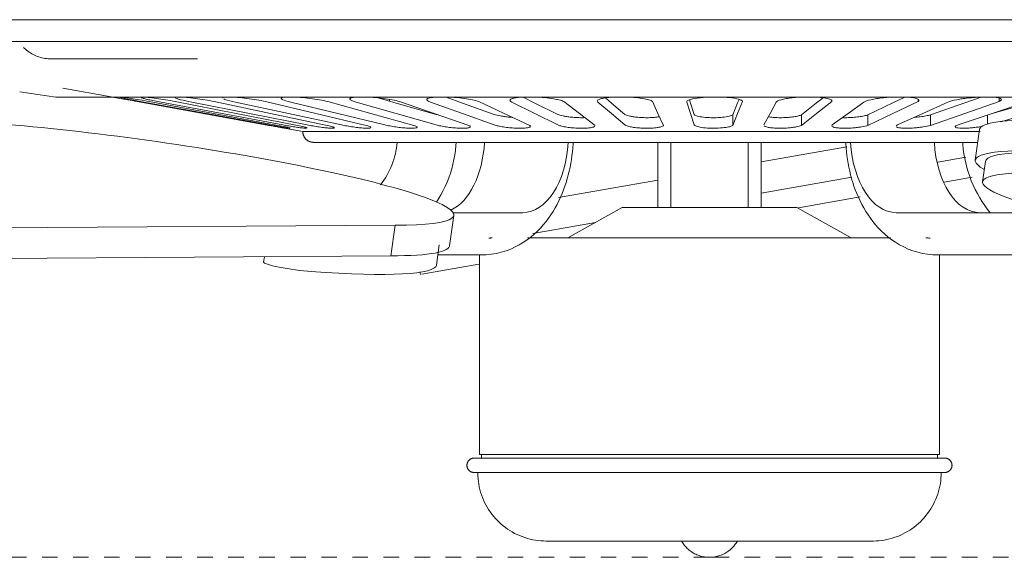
# Model space of a CAD drawing. Header units: millimetres. Extents: x 5734 to 11018, y -2931 to 7544.
# Tile 10 of 17: x 6461 to 6651, y 1681 to 1785. Entities that reach past the tile are written whole.
import ezdxf

# ---------------------------------------------------------------- set-up
doc = ezdxf.new("R2010")
doc.units = ezdxf.units.MM
doc.linetypes.add('Dash', pattern=[6, 3, -3])
doc.layers.add('A-ANNO-DIMS', color=7, linetype='Dash', lineweight=9, true_color=0xd2d2d2)
doc.layers.add('E-LITE-EQPM', color=7, linetype='Continuous', lineweight=20)

# ---------------------------------------------------------------- blocks, each defined once
blk = doc.blocks.new('33710 - 33710 ALOHA Brown ceiling fan-522277-Alzado_PDF')
at = {"layer": 'E-LITE-EQPM'}
for p, q in [((6450.16, 1784.61), (6594.11, 1784.61)), ((6594.11, 1784.61), (6738.06, 1784.61)), ((6450.85, 1780.43), (6594.11, 1780.43)), ((6594.11, 1780.43), (6737.36, 1780.43)), ((6460.8, 1770.67), (6467.77, 1769.62)), ((6469.16, 1771.37), (6478.5, 1769.68)), ((6467.77, 1769.62), (6594.11, 1769.62)), ((6532.29, 1769.2), (6532.29, 1768.88)), ((6594.11, 1769.62), (6720.45, 1769.62)), ((6634.42, 1768.81), (6634.42, 1769.21)), ((6650.09, 1768.81), (6650.09, 1769.46)), ((6598.6, 1764.2), (6598.6, 1766.24)), ((6611.89, 1764.2), (6611.89, 1766.24)), ((6624.74, 1764.2), (6624.74, 1766.24)), ((6636.83, 1764.2), (6636.83, 1766.24)), ((6647.86, 1764.44), (6647.86, 1766.19)), ((6511.91, 1763.65), (6515.52, 1763)), ((6515.52, 1763), (6594.11, 1763)), ((6594.11, 1763), (6646.42, 1763)), ((6646.32, 1763.39), (6645.48, 1757.48)), ((6584.11, 1748.26), (6584.11, 1760.9)), ((6586.62, 1760.91), (6586.62, 1748.36)), ((6601.6, 1748.36), (6601.6, 1760.91)), ((6604.11, 1760.9), (6604.11, 1748.26)), ((6604.13, 1757.17), (6620.63, 1760.08)), ((6643.68, 1758.05), (6638.24, 1757.09)), ((6647.45, 1757.24), (6646.89, 1753.3)), ((6564.96, 1750.26), (6584.1, 1753.64)), ((6621.65, 1754.17), (6604.13, 1751.08)), ((6644.85, 1754.2), (6639.46, 1753.25)), ((6623.24, 1750.39), (6611.3, 1748.28)), ((6544.47, 1747.33), (6558.04, 1747.33)), ((6577.21, 1748.36), (6566.75, 1742.44)), ((6577.21, 1748.36), (6594.11, 1748.36)), ((6594.11, 1748.36), (6611.01, 1748.36)), ((6621.47, 1742.44), (6611.01, 1748.36)), ((6630.17, 1747.33), (6661.38, 1747.33)), ((6543.86, 1740.9), (6544.7, 1746.81)), ((6572.09, 1745.43), (6560, 1743.3)), ((6279.52, 1743.18), (6533.36, 1744.91)), ((6532.52, 1739), (6533.36, 1744.91)), ((6551.95, 1742.44), (6552.05, 1742.44)), ((6541.33, 1737.2), (6541.89, 1741.13)), ((6532.52, 1739), (6278.68, 1737.27)), ((6508.09, 1738.83), (6507.94, 1737.78)), ((6541.61, 1739.16), (6549.95, 1739.16)), ((6549.67, 1739.26), (6549.67, 1700.62)), ((6638.26, 1739.16), (6670.97, 1739.16)), ((6638.55, 1700.62), (6638.55, 1739.26)), ((6538.16, 1735.92), (6538.25, 1735.4)), ((6549.55, 1737.39), (6538.52, 1735.45)), ((6549.67, 1700.62), (6594.11, 1700.62)), ((6550.02, 1700.62), (6550.02, 1699.92)), ((6594.11, 1700.62), (6638.55, 1700.62)), ((6638.2, 1699.92), (6638.2, 1700.62))]:
    blk.add_line(p, q, dxfattribs=at)
at = {"layer": 'E-LITE-EQPM', "flags": 128}
for points in [[(6459.81, 1780.43), (6461.94, 1780.43), (6464.28, 1780.43), (6466.83, 1780.43), (6469.58, 1780.43), (6472.53, 1780.43), (6475.68, 1780.43), (6479.01, 1780.43), (6482.53, 1780.43), (6486.23, 1780.43), (6490.1, 1780.43), (6494.14, 1780.43), (6498.33, 1780.43), (6502.68, 1780.43), (6507.18, 1780.43), (6511.81, 1780.43), (6516.58, 1780.43), (6521.47, 1780.43), (6526.48, 1780.43), (6531.59, 1780.43), (6536.81, 1780.43), (6542.11, 1780.43), (6547.5, 1780.43), (6552.97, 1780.43), (6558.5, 1780.43), (6564.08, 1780.43), (6569.72, 1780.43), (6575.39, 1780.43), (6581.1, 1780.43), (6586.82, 1780.43), (6592.56, 1780.43), (6594.11, 1780.43)], [(6594.11, 1780.43), (6599.85, 1780.43), (6605.58, 1780.43), (6611.29, 1780.43), (6616.97, 1780.43), (6622.62, 1780.43), (6628.22, 1780.43), (6633.76, 1780.43), (6639.25, 1780.43), (6644.66, 1780.43), (6649.99, 1780.43), (6655.23, 1780.43)], [(6466.87, 1777.03), (6466.57, 1777.04), (6466.27, 1777.06), (6465.97, 1777.09), (6465.67, 1777.13), (6465.38, 1777.18), (6465.08, 1777.25), (6464.79, 1777.33), (6464.5, 1777.41), (6464.22, 1777.52), (6463.94, 1777.63), (6463.66, 1777.75), (6463.39, 1777.88), (6463.13, 1778.03), (6462.87, 1778.18), (6462.62, 1778.35), (6462.37, 1778.52), (6462.13, 1778.71), (6461.9, 1778.9), (6461.68, 1779.11), (6461.54, 1779.24)], [(6468.55, 1777.03), (6467.96, 1777.03), (6467.4, 1777.03), (6467.04, 1777.03), (6466.88, 1777.03), (6466.87, 1777.03)], [(6466.87, 1777.03), (6466.98, 1777.03), (6467.28, 1777.03), (6467.79, 1777.03), (6468.5, 1777.03), (6469.41, 1777.03), (6470.52, 1777.03), (6471.83, 1777.03), (6473.33, 1777.03), (6475.03, 1777.03), (6476.92, 1777.03), (6478.99, 1777.03), (6481.25, 1777.03), (6483.69, 1777.03), (6486.31, 1777.03), (6489.1, 1777.03), (6492.05, 1777.03), (6495.17, 1777.03)], [(6483.52, 1768.81), (6496.24, 1766.51), (6508.96, 1764.2)], [(6508.99, 1764.29), (6496.9, 1766.48), (6484.82, 1768.67)], [(6485.84, 1768.81), (6498.26, 1766.51), (6510.68, 1764.2)], [(6511.65, 1764.29), (6499.9, 1766.48), (6488.14, 1768.67)], [(6490.84, 1768.81), (6502.65, 1766.51), (6514.46, 1764.2)], [(6516.35, 1764.29), (6505.22, 1766.48), (6494.08, 1768.67)], [(6498.38, 1768.81), (6509.3, 1766.51), (6520.21, 1764.2)], [(6522.97, 1764.29), (6512.73, 1766.48), (6502.49, 1768.67)], [(6508.3, 1768.81), (6518.04, 1766.51), (6527.78, 1764.2)], [(6531.35, 1764.29), (6522.26, 1766.48), (6513.17, 1768.67)], [(6520.33, 1768.81), (6528.66, 1766.51), (6536.99, 1764.2)], [(6541.29, 1764.29), (6533.57, 1766.48), (6525.85, 1768.67)], [(6541.29, 1766.32), (6533.57, 1768.51), (6530.11, 1769.49)], [(6534.19, 1768.81), (6540.9, 1766.51), (6547.62, 1764.2)], [(6552.52, 1764.29), (6546.37, 1766.48), (6540.21, 1768.67)], [(6552.52, 1766.32), (6546.37, 1768.51), (6543.24, 1769.62)], [(6549.52, 1768.81), (6554.46, 1766.51), (6559.39, 1764.2)], [(6564.79, 1764.29), (6560.35, 1766.48), (6555.91, 1768.67)], [(6564.79, 1766.32), (6560.35, 1768.51), (6558.1, 1769.62)], [(6565.96, 1768.81), (6569, 1766.51), (6572.03, 1764.2)], [(6577.78, 1764.29), (6575.16, 1766.48), (6572.55, 1768.67)], [(6577.78, 1766.32), (6575.16, 1768.51), (6573.99, 1769.49)], [(6583.1, 1768.81), (6584.15, 1766.51), (6585.2, 1764.2)], [(6591.17, 1764.29), (6590.45, 1766.48), (6589.72, 1768.67)], [(6591.17, 1766.32), (6590.45, 1768.51), (6590.24, 1769.14)], [(6599.83, 1769.21), (6599.56, 1768.54), (6598.6, 1766.24)], [(6600.51, 1768.81), (6599.56, 1766.51), (6598.6, 1764.2)], [(6604.64, 1764.29), (6605.82, 1766.48), (6607, 1768.67)], [(6616.07, 1769.52), (6614.82, 1768.54), (6611.89, 1766.24)], [(6617.76, 1768.81), (6614.82, 1766.51), (6611.89, 1764.2)], [(6617.84, 1764.29), (6620.9, 1766.48), (6623.96, 1768.67)], [(6631.87, 1769.62), (6629.58, 1768.54), (6624.74, 1766.24)], [(6634.42, 1768.81), (6629.58, 1766.51), (6624.74, 1764.2)], [(6630.46, 1764.29), (6635.33, 1766.48), (6640.19, 1768.67)], [(6646.59, 1769.62), (6643.46, 1768.54), (6636.83, 1766.24)], [(6650.09, 1768.81), (6643.46, 1766.51), (6636.83, 1764.2)], [(6642.18, 1764.29), (6648.73, 1766.48), (6655.27, 1768.67)], [(6659.38, 1769.45), (6656.12, 1768.54), (6648.73, 1766.48)], [(6664.37, 1768.81), (6656.12, 1766.51), (6650.33, 1764.89)], [(6517.61, 1760.91), (6517.52, 1760.91), (6517.44, 1760.92), (6517.36, 1760.93), (6517.27, 1760.94), (6517.19, 1760.95), (6517.11, 1760.97), (6517.03, 1760.99), (6516.95, 1761.02), (6516.87, 1761.05), (6516.79, 1761.08), (6516.72, 1761.11), (6516.64, 1761.15), (6516.57, 1761.19), (6516.5, 1761.23), (6516.43, 1761.28), (6516.36, 1761.33), (6516.29, 1761.38), (6516.23, 1761.43), (6516.17, 1761.49), (6516.11, 1761.55), (6516.05, 1761.61), (6516, 1761.67), (6515.94, 1761.74), (6515.89, 1761.8), (6515.85, 1761.87), (6515.8, 1761.94), (6515.76, 1762.02), (6515.73, 1762.09), (6515.69, 1762.17), (6515.66, 1762.24), (6515.63, 1762.32), (6515.6, 1762.4), (6515.58, 1762.48), (6515.56, 1762.57), (6515.55, 1762.65), (6515.53, 1762.73), (6515.53, 1762.81), (6515.52, 1762.9), (6515.52, 1762.98), (6515.52, 1763)], [(6527.02, 1760.91), (6526.64, 1760.91), (6525.25, 1760.91), (6523.97, 1760.91), (6522.81, 1760.91), (6521.76, 1760.91), (6520.82, 1760.91), (6520, 1760.91), (6519.3, 1760.91), (6518.72, 1760.91), (6518.26, 1760.91), (6517.92, 1760.91), (6517.71, 1760.91), (6517.61, 1760.91), (6517.61, 1760.91)], [(6517.61, 1760.91), (6517.67, 1760.91), (6517.85, 1760.91), (6518.16, 1760.91), (6518.58, 1760.91), (6519.13, 1760.91), (6519.8, 1760.91), (6520.59, 1760.91), (6521.49, 1760.91), (6522.51, 1760.91), (6523.65, 1760.91), (6524.89, 1760.91), (6526.25, 1760.91), (6527.72, 1760.91), (6529.29, 1760.91), (6530.97, 1760.91), (6532.75, 1760.91), (6534.62, 1760.91), (6536.59, 1760.91), (6538.66, 1760.91), (6540.81, 1760.91), (6543.05, 1760.91), (6545.37, 1760.91), (6547.76, 1760.91), (6550.23, 1760.91), (6552.78, 1760.91), (6555.38, 1760.91), (6558.05, 1760.91), (6560.78, 1760.91), (6563.56, 1760.91), (6566.39, 1760.91), (6569.26, 1760.91), (6572.17, 1760.91), (6575.12, 1760.91), (6578.1, 1760.91), (6581.11, 1760.91), (6584.13, 1760.91), (6587.17, 1760.91), (6590.22, 1760.91), (6593.28, 1760.91), (6594.11, 1760.91)], [(6541.34, 1749.36), (6541.75, 1750.01), (6542.21, 1750.79), (6542.64, 1751.6), (6543.04, 1752.41), (6543.4, 1753.25), (6543.73, 1754.09), (6544.03, 1754.95), (6544.3, 1755.82), (6544.53, 1756.7), (6544.73, 1757.58), (6544.89, 1758.48), (6545.02, 1759.37), (6545.12, 1760.28), (6545.16, 1760.91)], [(6549.95, 1739.16), (6550.95, 1739.19), (6551.94, 1739.29), (6552.92, 1739.46), (6553.87, 1739.69), (6554.8, 1739.97), (6555.69, 1740.31), (6556.55, 1740.7), (6557.36, 1741.13), (6558.14, 1741.6), (6558.88, 1742.1), (6559.58, 1742.63), (6560.24, 1743.19), (6560.86, 1743.77), (6561.45, 1744.36), (6562, 1744.98), (6562.52, 1745.61), (6563, 1746.25), (6563.46, 1746.9), (6563.88, 1747.56), (6564.28, 1748.24), (6564.66, 1748.92), (6565.01, 1749.61), (6565.33, 1750.31), (6565.64, 1751.01), (6565.92, 1751.72), (6566.17, 1752.44), (6566.41, 1753.16), (6566.63, 1753.89), (6566.83, 1754.62), (6567.01, 1755.36), (6567.17, 1756.1), (6567.31, 1756.85), (6567.43, 1757.59), (6567.53, 1758.35), (6567.62, 1759.1), (6567.69, 1759.85), (6567.74, 1760.61), (6567.75, 1760.91)], [(6594.11, 1760.91), (6597.17, 1760.91), (6600.22, 1760.91), (6603.27, 1760.91), (6606.3, 1760.91), (6609.31, 1760.91), (6612.29, 1760.91), (6615.25, 1760.91), (6618.17, 1760.91), (6621.06, 1760.91), (6623.9, 1760.91), (6626.69, 1760.91), (6629.44, 1760.91), (6632.12, 1760.91), (6634.75, 1760.91), (6637.3, 1760.91), (6639.8, 1760.91), (6642.21, 1760.91), (6644.55, 1760.91), (6646, 1760.91)], [(6638.26, 1739.16), (6637.27, 1739.19), (6636.28, 1739.29), (6635.3, 1739.46), (6634.35, 1739.69), (6633.42, 1739.97), (6632.53, 1740.31), (6631.67, 1740.7), (6630.85, 1741.13), (6630.08, 1741.6), (6629.34, 1742.1), (6628.64, 1742.63), (6627.98, 1743.19), (6627.36, 1743.77), (6626.77, 1744.36), (6626.22, 1744.98), (6625.7, 1745.61), (6625.22, 1746.25), (6624.76, 1746.9), (6624.33, 1747.56), (6623.93, 1748.24), (6623.56, 1748.92), (6623.21, 1749.61), (6622.89, 1750.31), (6622.58, 1751.01), (6622.3, 1751.72), (6622.04, 1752.44), (6621.81, 1753.16), (6621.59, 1753.89), (6621.39, 1754.62), (6621.21, 1755.36), (6621.05, 1756.1), (6620.91, 1756.85), (6620.79, 1757.59), (6620.69, 1758.35), (6620.6, 1759.1), (6620.53, 1759.85), (6620.48, 1760.61), (6620.47, 1760.91)], [(6643.06, 1760.91), (6643.08, 1760.52), (6643.17, 1759.62), (6643.29, 1758.72), (6643.44, 1757.82), (6643.63, 1756.94), (6643.86, 1756.06), (6644.11, 1755.19), (6644.4, 1754.32), (6644.72, 1753.47), (6645.08, 1752.64), (6645.47, 1751.82), (6645.89, 1751.01), (6646.34, 1750.22), (6646.82, 1749.44), (6647.33, 1748.69), (6647.87, 1747.96), (6648.37, 1747.33)], [(6551.45, 1742.39), (6551.53, 1742.41), (6551.62, 1742.42), (6551.71, 1742.43), (6551.8, 1742.44), (6551.89, 1742.44)], [(6552.09, 1742.44), (6551.97, 1742.44), (6551.92, 1742.44)], [(6594.11, 1742.44), (6592.42, 1742.44), (6590.74, 1742.44), (6589.06, 1742.44), (6587.39, 1742.44), (6585.73, 1742.44), (6584.08, 1742.44), (6582.45, 1742.44), (6580.84, 1742.44), (6579.25, 1742.44), (6577.68, 1742.44), (6576.14, 1742.44), (6574.62, 1742.44), (6573.14, 1742.44), (6571.7, 1742.44), (6570.28, 1742.44), (6568.91, 1742.44), (6567.58, 1742.44), (6566.29, 1742.44), (6565.04, 1742.44), (6563.84, 1742.44), (6562.69, 1742.44), (6561.59, 1742.44), (6560.54, 1742.44), (6559.54, 1742.44), (6558.92, 1742.44)], [(6558.92, 1742.44), (6559.28, 1742.44), (6560.26, 1742.44), (6561.3, 1742.44), (6562.39, 1742.44), (6563.52, 1742.44), (6564.71, 1742.44), (6565.95, 1742.44), (6566.9, 1742.44)], [(6628.93, 1742.44), (6627.95, 1742.44), (6626.92, 1742.44), (6625.83, 1742.44), (6624.69, 1742.44), (6623.51, 1742.44), (6622.27, 1742.44), (6620.99, 1742.44), (6619.67, 1742.44), (6618.31, 1742.44), (6616.91, 1742.44), (6615.47, 1742.44), (6614, 1742.44), (6612.49, 1742.44), (6610.96, 1742.44), (6609.4, 1742.44), (6607.81, 1742.44), (6606.21, 1742.44), (6604.58, 1742.44), (6602.94, 1742.44), (6601.28, 1742.44), (6599.61, 1742.44), (6597.93, 1742.44), (6596.25, 1742.44), (6594.56, 1742.44), (6594.11, 1742.44)], [(6621.32, 1742.44), (6621.93, 1742.44), (6623.18, 1742.44), (6624.38, 1742.44), (6625.53, 1742.44), (6626.63, 1742.44), (6627.68, 1742.44), (6628.67, 1742.44), (6629.08, 1742.44)], [(6635.94, 1742.44), (6636.13, 1742.44), (6636.25, 1742.44), (6636.3, 1742.44)], [(6636.27, 1742.44), (6636.17, 1742.44), (6636, 1742.44)], [(6636.39, 1742.44), (6636.48, 1742.43), (6636.57, 1742.42), (6636.66, 1742.41), (6636.75, 1742.39)], [(6548.63, 1697.13), (6548.57, 1697.13), (6548.52, 1697.14), (6548.46, 1697.14), (6548.4, 1697.15), (6548.35, 1697.16), (6548.3, 1697.17), (6548.24, 1697.19), (6548.19, 1697.2), (6548.14, 1697.22), (6548.08, 1697.24), (6548.03, 1697.26), (6547.98, 1697.29), (6547.93, 1697.32), (6547.89, 1697.34), (6547.84, 1697.37), (6547.79, 1697.41), (6547.75, 1697.44), (6547.71, 1697.48), (6547.67, 1697.51), (6547.63, 1697.55), (6547.59, 1697.59), (6547.55, 1697.64), (6547.52, 1697.68), (6547.48, 1697.73), (6547.45, 1697.77), (6547.42, 1697.82), (6547.4, 1697.87), (6547.37, 1697.92), (6547.35, 1697.97), (6547.33, 1698.02), (6547.31, 1698.07), (6547.29, 1698.13), (6547.28, 1698.18), (6547.26, 1698.23), (6547.25, 1698.29), (6547.24, 1698.34), (6547.24, 1698.4), (6547.23, 1698.45), (6547.23, 1698.51), (6547.23, 1698.57), (6547.24, 1698.62), (6547.24, 1698.68), (6547.25, 1698.73), (6547.26, 1698.79), (6547.27, 1698.84), (6547.28, 1698.9), (6547.3, 1698.95), (6547.32, 1699), (6547.34, 1699.05), (6547.36, 1699.11), (6547.38, 1699.16), (6547.41, 1699.21), (6547.44, 1699.25), (6547.47, 1699.3), (6547.5, 1699.35), (6547.53, 1699.39), (6547.57, 1699.43), (6547.61, 1699.47), (6547.64, 1699.51), (6547.68, 1699.55), (6547.73, 1699.59), (6547.77, 1699.63), (6547.81, 1699.66), (6547.86, 1699.69), (6547.91, 1699.72), (6547.96, 1699.75), (6548.01, 1699.77), (6548.06, 1699.8), (6548.11, 1699.82), (6548.16, 1699.84), (6548.21, 1699.86), (6548.27, 1699.87), (6548.32, 1699.89), (6548.37, 1699.9), (6548.43, 1699.91), (6548.49, 1699.91), (6548.54, 1699.92), (6548.6, 1699.92), (6548.63, 1699.92)], [(6594.11, 1699.92), (6592.29, 1699.92), (6590.47, 1699.92), (6588.66, 1699.92), (6586.86, 1699.92), (6585.07, 1699.92), (6583.3, 1699.92), (6581.54, 1699.92), (6579.8, 1699.92), (6578.09, 1699.92), (6576.4, 1699.92), (6574.74, 1699.92), (6573.11, 1699.92), (6571.51, 1699.92), (6569.95, 1699.92), (6568.43, 1699.92), (6566.95, 1699.92), (6565.51, 1699.92), (6564.12, 1699.92), (6562.78, 1699.92), (6561.48, 1699.92), (6560.24, 1699.92), (6559.05, 1699.92), (6557.92, 1699.92), (6556.85, 1699.92), (6555.84, 1699.92), (6554.88, 1699.92), (6554, 1699.92), (6553.17, 1699.92), (6552.41, 1699.92), (6551.72, 1699.92), (6551.09, 1699.92), (6550.54, 1699.92), (6550.05, 1699.92), (6549.63, 1699.92), (6549.29, 1699.92), (6549.02, 1699.92), (6548.81, 1699.92), (6548.69, 1699.92), (6548.63, 1699.92), (6548.63, 1699.92)], [(6548.63, 1699.92), (6548.66, 1699.92), (6548.77, 1699.92), (6548.95, 1699.92), (6549.21, 1699.92), (6549.53, 1699.92), (6549.93, 1699.92), (6550.4, 1699.92), (6550.94, 1699.92)], [(6639.59, 1699.92), (6639.56, 1699.92), (6639.45, 1699.92), (6639.26, 1699.92), (6639.01, 1699.92), (6638.69, 1699.92), (6638.29, 1699.92), (6637.82, 1699.92), (6637.28, 1699.92), (6636.68, 1699.92), (6636, 1699.92), (6635.26, 1699.92), (6634.45, 1699.92), (6633.58, 1699.92), (6632.64, 1699.92), (6631.65, 1699.92), (6630.59, 1699.92), (6629.48, 1699.92), (6628.3, 1699.92), (6627.08, 1699.92), (6625.8, 1699.92), (6624.47, 1699.92), (6623.09, 1699.92), (6621.66, 1699.92), (6620.19, 1699.92), (6618.68, 1699.92), (6617.13, 1699.92), (6615.55, 1699.92), (6613.93, 1699.92), (6612.27, 1699.92), (6610.59, 1699.92), (6608.88, 1699.92), (6607.15, 1699.92), (6605.4, 1699.92), (6603.63, 1699.92), (6601.84, 1699.92), (6600.04, 1699.92), (6598.23, 1699.92), (6596.42, 1699.92), (6594.6, 1699.92), (6594.11, 1699.92)], [(6637.43, 1699.92), (6637.68, 1699.92), (6638.17, 1699.92), (6638.58, 1699.92), (6638.93, 1699.92), (6639.2, 1699.92), (6639.4, 1699.92), (6639.53, 1699.92), (6639.59, 1699.92), (6639.59, 1699.92)], [(6639.59, 1699.92), (6639.65, 1699.92), (6639.7, 1699.92), (6639.76, 1699.91), (6639.81, 1699.9), (6639.87, 1699.89), (6639.92, 1699.88), (6639.98, 1699.87), (6640.03, 1699.85), (6640.08, 1699.83), (6640.13, 1699.81), (6640.19, 1699.79), (6640.24, 1699.76), (6640.28, 1699.74), (6640.33, 1699.71), (6640.38, 1699.68), (6640.42, 1699.64), (6640.47, 1699.61), (6640.51, 1699.57), (6640.55, 1699.54), (6640.59, 1699.5), (6640.63, 1699.46), (6640.67, 1699.41), (6640.7, 1699.37), (6640.73, 1699.33), (6640.76, 1699.28), (6640.79, 1699.23), (6640.82, 1699.18), (6640.85, 1699.13), (6640.87, 1699.08), (6640.89, 1699.03), (6640.91, 1698.98), (6640.93, 1698.93), (6640.94, 1698.87), (6640.95, 1698.82), (6640.97, 1698.76), (6640.97, 1698.71), (6640.98, 1698.65), (6640.98, 1698.6), (6640.99, 1698.54), (6640.99, 1698.48), (6640.98, 1698.43), (6640.98, 1698.37), (6640.97, 1698.32), (6640.96, 1698.26), (6640.95, 1698.21), (6640.94, 1698.15), (6640.92, 1698.1), (6640.9, 1698.05), (6640.88, 1698), (6640.86, 1697.95), (6640.84, 1697.9), (6640.81, 1697.85), (6640.78, 1697.8), (6640.75, 1697.75), (6640.72, 1697.71), (6640.69, 1697.66), (6640.65, 1697.62), (6640.61, 1697.58), (6640.57, 1697.54), (6640.53, 1697.5), (6640.49, 1697.46), (6640.45, 1697.43), (6640.4, 1697.39), (6640.36, 1697.36), (6640.31, 1697.33), (6640.26, 1697.3), (6640.21, 1697.28), (6640.16, 1697.25), (6640.11, 1697.23), (6640.06, 1697.21), (6640.01, 1697.19), (6639.95, 1697.18), (6639.9, 1697.17), (6639.84, 1697.15), (6639.79, 1697.15), (6639.73, 1697.14), (6639.68, 1697.13), (6639.62, 1697.13), (6639.59, 1697.13)], [(6550.34, 1697.13), (6550.05, 1697.13), (6549.63, 1697.13), (6549.29, 1697.13), (6549.02, 1697.13), (6548.81, 1697.13), (6548.69, 1697.13), (6548.63, 1697.13), (6548.63, 1697.13)], [(6548.63, 1697.13), (6548.66, 1697.13), (6548.77, 1697.13), (6548.95, 1697.13), (6549.21, 1697.13), (6549.53, 1697.13), (6549.93, 1697.13), (6550.4, 1697.13), (6550.94, 1697.13), (6551.54, 1697.13), (6552.22, 1697.13), (6552.96, 1697.13), (6553.77, 1697.13), (6554.64, 1697.13), (6555.57, 1697.13), (6556.57, 1697.13), (6557.63, 1697.13), (6558.74, 1697.13), (6559.92, 1697.13), (6561.14, 1697.13), (6562.42, 1697.13), (6563.75, 1697.13), (6565.13, 1697.13), (6566.55, 1697.13), (6568.02, 1697.13), (6569.53, 1697.13), (6571.08, 1697.13), (6572.67, 1697.13), (6574.29, 1697.13), (6575.95, 1697.13), (6577.63, 1697.13), (6579.34, 1697.13), (6581.07, 1697.13), (6582.82, 1697.13), (6584.59, 1697.13), (6586.38, 1697.13), (6588.18, 1697.13), (6589.99, 1697.13), (6591.8, 1697.13), (6593.62, 1697.13), (6594.11, 1697.13)], [(6562.57, 1683.89), (6562.04, 1683.9), (6561.51, 1683.93), (6560.98, 1683.98), (6560.46, 1684.06), (6559.94, 1684.15), (6559.42, 1684.27), (6558.91, 1684.4), (6558.4, 1684.56), (6557.9, 1684.74), (6557.41, 1684.93), (6556.93, 1685.15), (6556.45, 1685.38), (6555.99, 1685.64), (6555.53, 1685.91), (6555.09, 1686.2), (6554.66, 1686.51), (6554.24, 1686.83), (6553.83, 1687.17), (6553.44, 1687.53), (6553.07, 1687.9), (6552.71, 1688.29), (6552.36, 1688.69), (6552.03, 1689.11), (6551.72, 1689.54), (6551.42, 1689.98), (6551.15, 1690.43), (6550.89, 1690.89), (6550.65, 1691.36), (6550.43, 1691.84), (6550.22, 1692.33), (6550.04, 1692.83), (6549.88, 1693.33), (6549.74, 1693.84), (6549.62, 1694.36), (6549.52, 1694.88), (6549.44, 1695.4), (6549.38, 1695.93), (6549.34, 1696.46), (6549.32, 1696.99), (6549.32, 1697.13)], [(6594.11, 1697.13), (6595.93, 1697.13), (6597.74, 1697.13), (6599.55, 1697.13), (6601.36, 1697.13), (6603.15, 1697.13), (6604.92, 1697.13), (6606.68, 1697.13), (6608.42, 1697.13), (6610.13, 1697.13), (6611.82, 1697.13), (6613.48, 1697.13), (6615.11, 1697.13), (6616.71, 1697.13), (6618.27, 1697.13), (6619.79, 1697.13), (6621.27, 1697.13), (6622.71, 1697.13), (6624.1, 1697.13), (6625.44, 1697.13), (6626.74, 1697.13), (6627.98, 1697.13), (6629.16, 1697.13), (6630.3, 1697.13), (6631.37, 1697.13), (6632.38, 1697.13), (6633.33, 1697.13), (6634.22, 1697.13), (6635.05, 1697.13), (6635.81, 1697.13), (6636.5, 1697.13), (6637.13, 1697.13), (6637.68, 1697.13), (6638.17, 1697.13), (6638.58, 1697.13), (6638.93, 1697.13), (6639.2, 1697.13), (6639.4, 1697.13), (6639.53, 1697.13), (6639.59, 1697.13), (6639.59, 1697.13)], [(6638.89, 1697.13), (6638.88, 1696.6), (6638.85, 1696.07), (6638.8, 1695.55), (6638.73, 1695.02), (6638.63, 1694.5), (6638.52, 1693.98), (6638.38, 1693.47), (6638.22, 1692.97), (6638.05, 1692.47), (6637.85, 1691.97), (6637.63, 1691.49), (6637.4, 1691.02), (6637.14, 1690.55), (6636.87, 1690.1), (6636.58, 1689.65), (6636.27, 1689.22), (6635.95, 1688.8), (6635.61, 1688.4), (6635.25, 1688.01), (6634.88, 1687.63), (6634.49, 1687.27), (6634.09, 1686.92), (6633.67, 1686.59), (6633.25, 1686.28), (6632.81, 1685.99), (6632.36, 1685.71), (6631.89, 1685.45), (6631.42, 1685.21), (6630.94, 1684.99), (6630.45, 1684.79), (6629.95, 1684.61), (6629.45, 1684.44), (6628.94, 1684.3), (6628.42, 1684.18), (6627.9, 1684.08), (6627.38, 1684), (6626.85, 1683.94), (6626.32, 1683.9), (6625.79, 1683.89), (6625.65, 1683.89)], [(6639.59, 1697.13), (6639.56, 1697.13), (6639.45, 1697.13), (6639.26, 1697.13), (6639.01, 1697.13), (6638.69, 1697.13), (6638.29, 1697.13), (6637.82, 1697.13)], [(6588.71, 1683.89), (6587.84, 1683.89), (6586.61, 1683.89), (6585.39, 1683.89), (6584.19, 1683.89), (6583, 1683.89), (6581.83, 1683.89), (6580.67, 1683.89), (6579.54, 1683.89), (6578.44, 1683.89), (6577.35, 1683.89), (6576.3, 1683.89), (6575.27, 1683.89), (6574.28, 1683.89), (6573.31, 1683.89), (6572.38, 1683.89), (6571.48, 1683.89), (6570.62, 1683.89), (6569.8, 1683.89), (6569.01, 1683.89), (6568.27, 1683.89), (6567.57, 1683.89), (6566.91, 1683.89), (6566.29, 1683.89), (6565.72, 1683.89), (6565.19, 1683.89), (6564.71, 1683.89), (6564.28, 1683.89), (6563.89, 1683.89), (6563.55, 1683.89), (6563.27, 1683.89), (6563.03, 1683.89), (6562.84, 1683.89), (6562.7, 1683.89), (6562.61, 1683.89), (6562.57, 1683.89), (6562.57, 1683.89)], [(6562.57, 1683.89), (6562.59, 1683.89), (6562.67, 1683.89), (6562.79, 1683.89), (6562.97, 1683.89), (6563.2, 1683.89), (6563.47, 1683.89), (6563.8, 1683.89), (6564.17, 1683.89), (6564.59, 1683.89), (6565.06, 1683.89), (6565.57, 1683.89), (6566.13, 1683.89), (6566.74, 1683.89), (6567.39, 1683.89), (6568.08, 1683.89), (6568.81, 1683.89), (6569.58, 1683.89), (6570.4, 1683.89), (6571.25, 1683.89), (6572.13, 1683.89), (6573.06, 1683.89), (6574.01, 1683.89), (6575, 1683.89), (6576.02, 1683.89), (6577.07, 1683.89), (6578.14, 1683.89), (6579.24, 1683.89), (6580.37, 1683.89), (6581.51, 1683.89), (6582.68, 1683.89), (6583.86, 1683.89), (6585.07, 1683.89), (6586.28, 1683.89), (6587.51, 1683.89), (6588.75, 1683.89), (6590, 1683.89), (6591.25, 1683.89), (6592.51, 1683.89), (6593.77, 1683.89), (6594.11, 1683.89)], [(6594.11, 1680.75), (6593.86, 1680.76), (6593.61, 1680.77), (6593.36, 1680.8), (6593.12, 1680.83), (6592.87, 1680.87), (6592.63, 1680.93), (6592.39, 1680.99), (6592.15, 1681.07), (6591.92, 1681.15), (6591.69, 1681.24), (6591.46, 1681.34), (6591.24, 1681.45), (6591.02, 1681.57), (6590.81, 1681.7), (6590.6, 1681.84), (6590.39, 1681.98), (6590.2, 1682.13), (6590.01, 1682.29), (6589.82, 1682.46), (6589.65, 1682.64), (6589.48, 1682.82), (6589.31, 1683.01), (6589.16, 1683.2), (6589.01, 1683.4), (6588.87, 1683.61), (6588.74, 1683.82), (6588.71, 1683.89)], [(6594.11, 1683.89), (6595.37, 1683.89), (6596.63, 1683.89), (6597.89, 1683.89), (6599.13, 1683.89), (6600.38, 1683.89), (6601.61, 1683.89), (6602.83, 1683.89), (6604.03, 1683.89), (6605.22, 1683.89), (6606.39, 1683.89), (6607.54, 1683.89), (6608.67, 1683.89), (6609.78, 1683.89), (6610.86, 1683.89), (6611.92, 1683.89), (6612.95, 1683.89), (6613.94, 1683.89), (6614.91, 1683.89), (6615.84, 1683.89), (6616.74, 1683.89), (6617.6, 1683.89), (6618.42, 1683.89), (6619.2, 1683.89), (6619.95, 1683.89), (6620.65, 1683.89), (6621.31, 1683.89), (6621.93, 1683.89), (6622.5, 1683.89), (6623.03, 1683.89), (6623.51, 1683.89), (6623.94, 1683.89), (6624.33, 1683.89), (6624.66, 1683.89), (6624.95, 1683.89), (6625.19, 1683.89), (6625.38, 1683.89), (6625.52, 1683.89), (6625.61, 1683.89), (6625.65, 1683.89), (6625.65, 1683.89)], [(6599.51, 1683.89), (6599.38, 1683.67), (6599.25, 1683.47), (6599.1, 1683.26), (6598.95, 1683.07), (6598.79, 1682.88), (6598.62, 1682.69), (6598.45, 1682.51), (6598.27, 1682.34), (6598.08, 1682.18), (6597.88, 1682.03), (6597.68, 1681.88), (6597.48, 1681.74), (6597.27, 1681.61), (6597.05, 1681.49), (6596.83, 1681.38), (6596.6, 1681.27), (6596.37, 1681.18), (6596.14, 1681.09), (6595.9, 1681.01), (6595.66, 1680.95), (6595.42, 1680.89), (6595.17, 1680.84), (6594.93, 1680.8), (6594.68, 1680.78), (6594.43, 1680.76), (6594.18, 1680.75), (6594.11, 1680.75)], [(6625.65, 1683.89), (6625.63, 1683.89), (6625.55, 1683.89), (6625.42, 1683.89), (6625.25, 1683.89), (6625.02, 1683.89), (6624.75, 1683.89), (6624.42, 1683.89), (6624.05, 1683.89), (6623.63, 1683.89), (6623.16, 1683.89), (6622.65, 1683.89), (6622.09, 1683.89), (6621.48, 1683.89), (6620.83, 1683.89), (6620.14, 1683.89), (6619.41, 1683.89), (6618.63, 1683.89), (6617.82, 1683.89), (6616.97, 1683.89), (6616.08, 1683.89), (6615.16, 1683.89), (6614.21, 1683.89), (6613.22, 1683.89), (6612.2, 1683.89), (6611.15, 1683.89), (6610.08, 1683.89), (6608.98, 1683.89), (6607.85, 1683.89), (6606.7, 1683.89), (6605.54, 1683.89), (6604.35, 1683.89), (6603.15, 1683.89), (6601.94, 1683.89), (6600.71, 1683.89), (6599.51, 1683.89)]]:
    blk.add_lwpolyline(points, dxfattribs=at)
at = {"layer": 'E-LITE-EQPM'}
for centre, major_axis, ratio, start_param, end_param in [((6486.6, 1755.1), (-58.1, 8.29), 0.102068, 2.520536, 5.662129), ((6704.42, 1755.1), (-58.1, 8.29), 0.102068, 5.662129, 6.316628), ((6519.57, 1762.33), (0, 15), 0.951057, 4.015617, 4.616589), ((6541.86, 1762.33), (0, 15), 0.587785, 3.403392, 4.616589), ((6558.04, 1762.33), (0, 15), 0.587785, 3.141593, 4.616589), ((6630.17, 1762.33), (0, 15), 0.587785, 1.666596, 3.141593), ((6646.35, 1762.33), (0, 15), 0.587785, 1.666596, 3.141593), ((6703.58, 1749.19), (-58.1, 8.29), 0.102068, 5.662129, 6.536909), ((6702.25, 1749.43), (-54.8, 7.82), 0.102068, 5.319674, 6.288621), ((6701.69, 1745.49), (-54.8, 7.82), 0.102068, 5.319674, 7.074183), ((6485.76, 1749.19), (-58.1, 8.29), 0.102068, 2.520536, 3.175035), ((6513.84, 1736.93), (-5.91, 0.84), 0.102068, 6.251159, 8.461267), ((6486.53, 1745.01), (-54.8, 7.82), 0.102068, 2.178081, 3.147029)]:
    blk.add_ellipse(centre, major_axis=major_axis, ratio=ratio, start_param=start_param, end_param=end_param, dxfattribs=at)
for points, knots in [([(6478.62, 1769.66), (6478.71, 1769.65), (6479.07, 1769.59), (6480.08, 1769.42), (6481.67, 1769.13), (6482.9, 1768.92), (6483.52, 1768.81)], [-0.4035785, -0.4035785, -0.4035785, -0.4035785, -0.3333333, -0.2222222, -0.1111111, 0, 0, 0, 0]), ([(6484.82, 1768.67), (6483.89, 1768.85), (6482.76, 1769.05), (6481.66, 1769.27), (6481.01, 1769.4), (6480.38, 1769.54), (6480.1, 1769.61), (6480.02, 1769.64)], [-1, -1, -1, -1, -0.8333333, -0.7916667, -0.75, -0.6666667, -0.5865418, -0.5865418, -0.5865418, -0.5865418]), ([(6480.6, 1769.64), (6480.7, 1769.62), (6481.15, 1769.57), (6482.22, 1769.42), (6483.96, 1769.13), (6485.22, 1768.92), (6485.84, 1768.81)], [-0.3706817, -0.3706817, -0.3706817, -0.3706817, -0.3333333, -0.2222222, -0.1111111, 0, 0, 0, 0]), ([(6488.14, 1768.67), (6487.24, 1768.85), (6486.18, 1769.05), (6485.24, 1769.27), (6484.7, 1769.4), (6484.42, 1769.48), (6484.29, 1769.53)], [-1, -1, -1, -1, -0.8333333, -0.7916667, -0.75, -0.6666667, -0.6666667, -0.6666667, -0.6666667]), ([(6484.67, 1769.68), (6484.92, 1769.67), (6485.62, 1769.6), (6487.13, 1769.42), (6488.97, 1769.13), (6490.23, 1768.92), (6490.84, 1768.81)], [-0.4315484, -0.4315484, -0.4315484, -0.4315484, -0.3333333, -0.2222222, -0.1111111, 0, 0, 0, 0]), ([(6494.08, 1768.67), (6493.23, 1768.85), (6492.28, 1769.05), (6491.51, 1769.27), (6491.1, 1769.4), (6490.87, 1769.51), (6490.83, 1769.57), (6490.83, 1769.59)], [-1, -1, -1, -1, -0.8333333, -0.7916667, -0.75, -0.6666667, -0.6290271, -0.6290271, -0.6290271, -0.6290271]), ([(6491.87, 1769.68), (6492.19, 1769.66), (6493.04, 1769.6), (6494.68, 1769.42), (6496.58, 1769.13), (6497.81, 1768.92), (6498.38, 1768.81)], [-0.4297135, -0.4297135, -0.4297135, -0.4297135, -0.3333333, -0.2222222, -0.1111111, 0, 0, 0, 0]), ([(6502.49, 1768.67), (6501.71, 1768.85), (6500.89, 1769.05), (6500.38, 1769.24), (6500.27, 1769.29), (6500.25, 1769.3)], [-1, -1, -1, -1, -0.8333333, -0.7916667, -0.7777778, -0.7777778, -0.7777778, -0.7777778]), ([(6502.36, 1769.64), (6502.54, 1769.62), (6503.27, 1769.57), (6504.69, 1769.42), (6506.6, 1769.13), (6507.77, 1768.92), (6508.3, 1768.81)], [-0.3707377, -0.3707377, -0.3707377, -0.3707377, -0.3333333, -0.2222222, -0.1111111, 0, 0, 0, 0]), ([(6513.17, 1768.67), (6512.47, 1768.85), (6511.8, 1769.05), (6511.44, 1769.27), (6511.31, 1769.4), (6511.39, 1769.54), (6511.68, 1769.61), (6511.88, 1769.64)], [-1, -1, -1, -1, -0.8333333, -0.7916667, -0.75, -0.6666667, -0.5865418, -0.5865418, -0.5865418, -0.5865418]), ([(6514.45, 1769.64), (6514.65, 1769.62), (6515.43, 1769.57), (6516.91, 1769.42), (6518.78, 1769.13), (6519.86, 1768.92), (6520.33, 1768.81)], [-0.3707377, -0.3707377, -0.3707377, -0.3707377, -0.3333333, -0.2222222, -0.1111111, 0, 0, 0, 0]), ([(6525.85, 1768.67), (6525.25, 1768.85), (6524.75, 1769.05), (6524.6, 1769.27), (6524.63, 1769.4), (6524.88, 1769.54), (6525.32, 1769.61), (6525.58, 1769.64)], [-1, -1, -1, -1, -0.8333333, -0.7916667, -0.75, -0.6666667, -0.5865418, -0.5865418, -0.5865418, -0.5865418]), ([(6528.56, 1769.63), (6528.75, 1769.62), (6529.56, 1769.57), (6531.04, 1769.42), (6532.83, 1769.13), (6533.79, 1768.92), (6534.19, 1768.81)], [-0.3683033, -0.3683033, -0.3683033, -0.3683033, -0.3333333, -0.2222222, -0.1111111, 0, 0, 0, 0]), ([(6540.21, 1768.67), (6539.74, 1768.85), (6539.41, 1769.05), (6539.49, 1769.27), (6539.66, 1769.4), (6540.06, 1769.53), (6540.56, 1769.6), (6540.82, 1769.62)], [-1, -1, -1, -1, -0.8333333, -0.7916667, -0.75, -0.6666667, -0.5993528, -0.5993528, -0.5993528, -0.5993528]), ([(6544.2, 1769.64), (6544.41, 1769.62), (6545.26, 1769.57), (6546.73, 1769.42), (6548.39, 1769.13), (6549.21, 1768.92), (6549.52, 1768.81)], [-0.3707377, -0.3707377, -0.3707377, -0.3707377, -0.3333333, -0.2222222, -0.1111111, 0, 0, 0, 0]), ([(6555.91, 1768.67), (6555.56, 1768.85), (6555.43, 1769.05), (6555.72, 1769.27), (6556.03, 1769.4), (6556.63, 1769.54), (6557.3, 1769.61), (6557.67, 1769.64)], [-1, -1, -1, -1, -0.8333333, -0.7916667, -0.75, -0.6666667, -0.5865418, -0.5865418, -0.5865418, -0.5865418]), ([(6561.12, 1769.64), (6561.33, 1769.62), (6562.17, 1769.57), (6563.59, 1769.42), (6565.08, 1769.13), (6565.74, 1768.92), (6565.96, 1768.81)], [-0.3707377, -0.3707377, -0.3707377, -0.3707377, -0.3333333, -0.2222222, -0.1111111, 0, 0, 0, 0]), ([(6572.55, 1768.67), (6572.34, 1768.85), (6572.4, 1769.05), (6572.9, 1769.27), (6573.35, 1769.4), (6574.1, 1769.54), (6574.87, 1769.61), (6575.27, 1769.64)], [-1, -1, -1, -1, -0.8333333, -0.7916667, -0.75, -0.6666667, -0.5865418, -0.5865418, -0.5865418, -0.5865418]), ([(6578.85, 1769.64), (6579.06, 1769.62), (6579.88, 1769.57), (6581.2, 1769.42), (6582.48, 1769.13), (6582.97, 1768.92), (6583.1, 1768.81)], [-0.3707377, -0.3707377, -0.3707377, -0.3707377, -0.3333333, -0.2222222, -0.1111111, 0, 0, 0, 0]), ([(6597.07, 1769.63), (6597.36, 1769.61), (6598.44, 1769.52), (6599.61, 1769.32), (6600.33, 1769.04), (6600.48, 1768.88), (6600.51, 1768.81)], [-0.6739342, -0.6739342, -0.6739342, -0.6739342, -0.5714286, -0.2857143, -0.1428571, 0, 0, 0, 0]), ([(6607, 1768.67), (6607.09, 1768.85), (6607.51, 1769.05), (6608.4, 1769.27), (6609.09, 1769.4), (6610.08, 1769.54), (6610.97, 1769.61), (6611.42, 1769.64)], [-1, -1, -1, -1, -0.8333333, -0.7916667, -0.75, -0.6666667, -0.5865418, -0.5865418, -0.5865418, -0.5865418]), ([(6614.99, 1769.64), (6615.18, 1769.62), (6615.9, 1769.57), (6616.94, 1769.42), (6617.72, 1769.13), (6617.82, 1768.92), (6617.76, 1768.81)], [-0.3707377, -0.3707377, -0.3707377, -0.3707377, -0.3333333, -0.2222222, -0.1111111, 0, 0, 0, 0]), ([(6623.96, 1768.67), (6624.2, 1768.85), (6624.79, 1769.05), (6625.84, 1769.27), (6626.62, 1769.4), (6627.7, 1769.54), (6628.63, 1769.61), (6629.08, 1769.64)], [-1, -1, -1, -1, -0.8333333, -0.7916667, -0.75, -0.6666667, -0.5865418, -0.5865418, -0.5865418, -0.5865418]), ([(6640.19, 1768.67), (6640.56, 1768.85), (6641.31, 1769.05), (6642.5, 1769.27), (6643.35, 1769.4), (6644.34, 1769.52), (6645.12, 1769.58), (6645.43, 1769.61)], [-1, -1, -1, -1, -0.8333333, -0.7916667, -0.75, -0.6666667, -0.6128582, -0.6128582, -0.6128582, -0.6128582]), ([(6649.09, 1769.64), (6649.24, 1769.62), (6649.78, 1769.57), (6650.43, 1769.42), (6650.64, 1769.13), (6650.34, 1768.92), (6650.09, 1768.81)], [-0.3707377, -0.3707377, -0.3707377, -0.3707377, -0.3333333, -0.2222222, -0.1111111, 0, 0, 0, 0]), ([(6556.12, 1765.73), (6555.89, 1765.74), (6555.37, 1765.79), (6554.7, 1765.86), (6554.14, 1765.95), (6553.36, 1766.09), (6552.82, 1766.21), (6552.52, 1766.32)], [0.6046379, 0.6046379, 0.6046379, 0.6046379, 0.6666667, 0.75, 0.7916667, 0.8333333, 1, 1, 1, 1]), ([(6570.08, 1765.69), (6569.97, 1765.69), (6569.5, 1765.67), (6568.59, 1765.69), (6567.47, 1765.76), (6566.67, 1765.86), (6566.15, 1765.95), (6565.45, 1766.09), (6565.01, 1766.21), (6564.79, 1766.32)], [0.4110537, 0.4110537, 0.4110537, 0.4110537, 0.4444444, 0.5555556, 0.6666667, 0.75, 0.7916667, 0.8333333, 1, 1, 1, 1]), ([(6584.36, 1765.86), (6584.1, 1765.81), (6583.5, 1765.73), (6582.37, 1765.67), (6581.15, 1765.69), (6580.06, 1765.76), (6579.32, 1765.86), (6578.86, 1765.95), (6578.24, 1766.09), (6577.91, 1766.21), (6577.78, 1766.32)], [0.2222222, 0.2222222, 0.2222222, 0.2222222, 0.3333333, 0.4444444, 0.5555556, 0.6666667, 0.75, 0.7916667, 0.8333333, 1, 1, 1, 1]), ([(6598.6, 1766.24), (6598.54, 1766.19), (6598.37, 1766.09), (6597.78, 1765.91), (6596.77, 1765.75), (6595.39, 1765.67), (6594.53, 1765.68), (6594.11, 1765.69)], [0, 0, 0, 0, 0.142857, 0.285714, 0.571429, 0.785714, 1, 1, 1, 1]), ([(6611.89, 1766.24), (6611.75, 1766.16), (6611.35, 1766.03), (6610.44, 1765.85), (6609.32, 1765.73), (6608.1, 1765.67), (6606.91, 1765.69), (6606.03, 1765.76), (6605.59, 1765.83), (6605.45, 1765.86)], [0, 0, 0, 0, 0.1111111, 0.2222222, 0.3333333, 0.4444444, 0.5555556, 0.6666667, 0.7291137, 0.7291137, 0.7291137, 0.7291137]), ([(6624.74, 1766.24), (6624.54, 1766.16), (6624.03, 1766.03), (6623.01, 1765.85), (6621.83, 1765.73), (6620.72, 1765.67), (6620.05, 1765.68), (6619.79, 1765.69)], [0, 0, 0, 0, 0.1111111, 0.2222222, 0.3333333, 0.4444444, 0.5268484, 0.5268484, 0.5268484, 0.5268484]), ([(6508.96, 1764.2), (6509.54, 1764.1), (6510.24, 1763.97), (6510.9, 1763.85), (6511.29, 1763.77), (6511.73, 1763.69), (6511.9, 1763.66), (6511.94, 1763.65)], [-1, -1, -1, -1, -0.8333333, -0.7916667, -0.75, -0.6666667, -0.5555556, -0.5555556, -0.5555556, -0.5555556]), ([(6510.09, 1763.99), (6509.93, 1764.02), (6509.57, 1764.09), (6509.18, 1764.16), (6508.97, 1764.19)], [-0.1639895, -0.1639895, -0.1639895, -0.1639895, -0.1111111, -0.0513445, -0.0513445, -0.0513445, -0.0513445]), ([(6510.68, 1764.2), (6511.23, 1764.1), (6511.87, 1763.97), (6512.43, 1763.85), (6512.74, 1763.77), (6513.05, 1763.69), (6513.16, 1763.64), (6512.88, 1763.65), (6512.24, 1763.74), (6511.31, 1763.89), (6510.18, 1764.08), (6509.38, 1764.22), (6508.99, 1764.29)], [-1, -1, -1, -1, -0.833333, -0.791667, -0.75, -0.666667, -0.555556, -0.444444, -0.333333, -0.222222, -0.111111, 0, 0, 0, 0]), ([(6514.46, 1764.2), (6514.97, 1764.1), (6515.53, 1763.97), (6515.97, 1763.85), (6516.2, 1763.77), (6516.3, 1763.73), (6516.33, 1763.71)], [-1, -1, -1, -1, -0.8333333, -0.7916667, -0.75, -0.6666667, -0.6666667, -0.6666667, -0.6666667]), ([(6520.21, 1764.2), (6520.67, 1764.1), (6521.14, 1763.97), (6521.45, 1763.85), (6521.59, 1763.77), (6521.64, 1763.69), (6521.39, 1763.64), (6520.76, 1763.65), (6519.83, 1763.74), (6518.7, 1763.89), (6517.49, 1764.08), (6516.71, 1764.22), (6516.35, 1764.29)], [-1, -1, -1, -1, -0.833333, -0.791667, -0.75, -0.666667, -0.555556, -0.444444, -0.333333, -0.222222, -0.111111, 0, 0, 0, 0]), ([(6527.78, 1764.2), (6528.18, 1764.1), (6528.55, 1763.97), (6528.69, 1763.87), (6528.71, 1763.85)], [-1, -1, -1, -1, -0.8333333, -0.7916667, -0.7916667, -0.7916667, -0.7916667]), ([(6536.99, 1764.2), (6537.32, 1764.1), (6537.58, 1763.97), (6537.61, 1763.85), (6537.57, 1763.77), (6537.35, 1763.69), (6536.77, 1763.64), (6535.84, 1763.65), (6534.72, 1763.74), (6533.5, 1763.89), (6532.33, 1764.08), (6531.65, 1764.22), (6531.35, 1764.29)], [-1, -1, -1, -1, -0.833333, -0.791667, -0.75, -0.666667, -0.555556, -0.444444, -0.333333, -0.222222, -0.111111, 0, 0, 0, 0]), ([(6547.89, 1763.85), (6547.86, 1763.83), (6547.76, 1763.77), (6547.41, 1763.69), (6546.69, 1763.64), (6545.65, 1763.65), (6544.46, 1763.74), (6543.25, 1763.89), (6542.14, 1764.08), (6541.54, 1764.22), (6541.29, 1764.29)], [-0.7916667, -0.7916667, -0.7916667, -0.7916667, -0.75, -0.6666667, -0.5555556, -0.4444444, -0.3333333, -0.2222222, -0.1111111, 0, 0, 0, 0]), ([(6559.39, 1764.2), (6559.55, 1764.1), (6559.57, 1763.97), (6559.33, 1763.85), (6559.1, 1763.77), (6558.63, 1763.69), (6557.79, 1763.64), (6556.66, 1763.65), (6555.44, 1763.74), (6554.26, 1763.89), (6553.24, 1764.08), (6552.72, 1764.22), (6552.52, 1764.29)], [-1, -1, -1, -1, -0.833333, -0.791667, -0.75, -0.666667, -0.555556, -0.444444, -0.333333, -0.222222, -0.111111, 0, 0, 0, 0]), ([(6571.96, 1764), (6571.92, 1763.97), (6571.82, 1763.92), (6571.61, 1763.85), (6571.3, 1763.77), (6570.73, 1763.69), (6569.78, 1763.64), (6568.59, 1763.65), (6567.37, 1763.74), (6566.25, 1763.89), (6565.34, 1764.08), (6564.93, 1764.22), (6564.79, 1764.29)], [-0.8888889, -0.8888889, -0.8888889, -0.8888889, -0.8333333, -0.7916667, -0.75, -0.6666667, -0.5555556, -0.4444444, -0.3333333, -0.2222222, -0.1111111, 0, 0, 0, 0]), ([(6585.2, 1764.2), (6585.17, 1764.1), (6584.96, 1763.97), (6584.46, 1763.85), (6584.07, 1763.77), (6583.4, 1763.69), (6582.37, 1763.64), (6581.15, 1763.65), (6579.96, 1763.74), (6578.93, 1763.89), (6578.16, 1764.08), (6577.86, 1764.22), (6577.78, 1764.29)], [-1, -1, -1, -1, -0.833333, -0.791667, -0.75, -0.666667, -0.555556, -0.444444, -0.333333, -0.222222, -0.111111, 0, 0, 0, 0]), ([(6594.11, 1763.66), (6593.58, 1763.68), (6592.57, 1763.77), (6591.68, 1763.96), (6591.28, 1764.15), (6591.19, 1764.24), (6591.17, 1764.29)], [-1, -1, -1, -1, -0.666667, -0.333333, -0.166667, 0, 0, 0, 0]), ([(6598.6, 1764.2), (6598.52, 1764.13), (6598.2, 1763.98), (6597.27, 1763.78), (6595.84, 1763.64), (6594.67, 1763.64), (6594.11, 1763.66)], [-1, -1, -1, -1, -0.785714, -0.571429, -0.285714, 0, 0, 0, 0]), ([(6611.89, 1764.2), (6611.68, 1764.1), (6611.24, 1763.97), (6610.54, 1763.85), (6610.02, 1763.77), (6609.22, 1763.69), (6608.1, 1763.64), (6606.91, 1763.65), (6605.87, 1763.74), (6605.09, 1763.89), (6604.8, 1764.02), (6604.71, 1764.08)], [-1, -1, -1, -1, -0.8333333, -0.7916667, -0.75, -0.6666667, -0.5555556, -0.4444444, -0.3333333, -0.2222222, -0.1111111, -0.1111111, -0.1111111, -0.1111111]), ([(6624.74, 1764.2), (6624.44, 1764.1), (6623.91, 1763.97), (6623.13, 1763.85), (6622.57, 1763.77), (6621.73, 1763.69), (6620.61, 1763.64), (6619.48, 1763.65), (6618.55, 1763.74), (6617.93, 1763.89), (6617.67, 1764.08), (6617.74, 1764.22), (6617.84, 1764.29)], [-1, -1, -1, -1, -0.833333, -0.791667, -0.75, -0.666667, -0.555556, -0.444444, -0.333333, -0.222222, -0.111111, 0, 0, 0, 0]), ([(6636.83, 1764.2), (6636.45, 1764.1), (6635.84, 1763.97), (6635, 1763.85), (6634.42, 1763.77), (6633.56, 1763.69), (6632.46, 1763.64), (6631.42, 1763.65), (6630.63, 1763.74), (6630.33, 1763.84), (6630.24, 1763.89)], [-1, -1, -1, -1, -0.8333333, -0.7916667, -0.75, -0.6666667, -0.5555556, -0.4444444, -0.3333333, -0.2222222, -0.2222222, -0.2222222, -0.2222222]), ([(6646.69, 1763.97), (6646.56, 1763.95), (6646.29, 1763.91), (6645.86, 1763.85), (6645.26, 1763.77), (6644.41, 1763.69), (6643.37, 1763.64), (6642.44, 1763.65), (6641.8, 1763.74), (6641.53, 1763.89), (6641.65, 1764.08), (6641.97, 1764.22), (6642.18, 1764.29)], [-0.8711131, -0.8711131, -0.8711131, -0.8711131, -0.8333333, -0.7916667, -0.75, -0.6666667, -0.5555556, -0.4444444, -0.3333333, -0.2222222, -0.1111111, 0, 0, 0, 0])]:
    blk.add_open_spline(points, degree=3, knots=knots, dxfattribs=at)
for points in [[(6500, 1769.53), (6500.01, 1769.56), (6500.06, 1769.59), (6500.14, 1769.62)], [(6589.72, 1768.67), (6589.67, 1768.83), (6589.98, 1769.14), (6591.62, 1769.51), (6593.25, 1769.64), (6594.11, 1769.67)], [(6633, 1769.59), (6633.45, 1769.55), (6634.18, 1769.42), (6634.52, 1769.23), (6634.57, 1769.13)], [(6634.6, 1769.05), (6634.6, 1768.97), (6634.54, 1768.89), (6634.42, 1768.81)], [(6541.72, 1766.21), (6541.56, 1766.25), (6541.42, 1766.29), (6541.29, 1766.32)], [(6594.11, 1765.69), (6593.58, 1765.72), (6592.57, 1765.8), (6591.5, 1766.04), (6591.2, 1766.23), (6591.17, 1766.32)], [(6636.83, 1766.24), (6636.58, 1766.16), (6635.98, 1766.03), (6634.87, 1765.85), (6634.06, 1765.77), (6633.66, 1765.74)], [(6516.25, 1763.65), (6516.16, 1763.64), (6515.85, 1763.65), (6515.06, 1763.74), (6514.01, 1763.89), (6512.83, 1764.08), (6512.03, 1764.22), (6511.65, 1764.29)], [(6528.66, 1763.71), (6528.57, 1763.68), (6528.27, 1763.64), (6527.48, 1763.65), (6526.43, 1763.74), (6525.25, 1763.89), (6524.04, 1764.08), (6523.31, 1764.22), (6522.97, 1764.29)], [(6547.62, 1764.2), (6547.78, 1764.13), (6547.89, 1764.06), (6547.93, 1764)], [(6630.17, 1764.08), (6630.2, 1764.15), (6630.3, 1764.22), (6630.46, 1764.29)]]:
    blk.add_open_spline(points, degree=3, dxfattribs=at)

msp = doc.modelspace()

# ---------------------------------------------------------------- linework, layer by layer
at = {"layer": 'A-ANNO-DIMS'}
for p, q in [((6594.11, 1680.75), (5939.21, 1680.75)), ((6594.89, 1680.75), (7249.49, 1680.75))]:
    msp.add_line(p, q, dxfattribs=at)

# ---------------------------------------------------------------- block references
at = {"layer": 'E-LITE-EQPM'}
msp.add_blockref('33710 - 33710 ALOHA Brown ceiling fan-522277-Alzado_PDF', (0, 0), dxfattribs=at)

doc.saveas('drawing.dxf')
